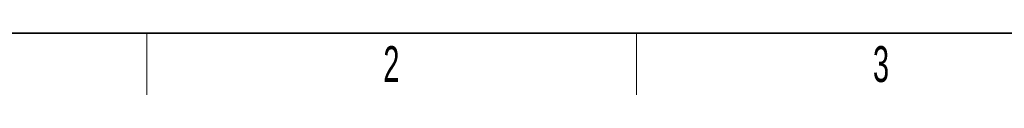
# Model space of a CAD drawing. Header units: millimetres. Extents: x 5 to 418, y 2 to 292.
# Tile 2 of 43: x 61 to 157, y 6 to 12. Entities that reach past the tile are written whole.
import ezdxf

# ---------------------------------------------------------------- set-up
doc = ezdxf.new("R2010")
doc.units = ezdxf.units.MM
doc.layers.add('SLD-0', color=7, linetype='Continuous')
doc.styles.add('SLDTEXTSTYLE0', font='TXT', dxfattribs={"width": 0.605})

msp = doc.modelspace()

# ---------------------------------------------------------------- linework, layer by layer
at = {"layer": 'SLD-0', "lineweight": 35}
msp.add_line((26, 12), (408, 12), dxfattribs=at)
at = {"layer": 'SLD-0', "lineweight": 18}
for p, q in [((73.75, 6), (73.75, 12)), ((121.5, 6), (121.5, 12))]:
    msp.add_line(p, q, dxfattribs=at)

# ---------------------------------------------------------------- texts
at = {"layer": 'SLD-0', "char_height": 3.5, "attachment_point": 2, "style": 'SLDTEXTSTYLE0'}
for s, insert in [('2', (97.6027, 10.743)), ('3', (145.3527, 10.743))]:
    msp.add_mtext(s, dxfattribs=dict(at, insert=insert))

doc.saveas('drawing.dxf')
